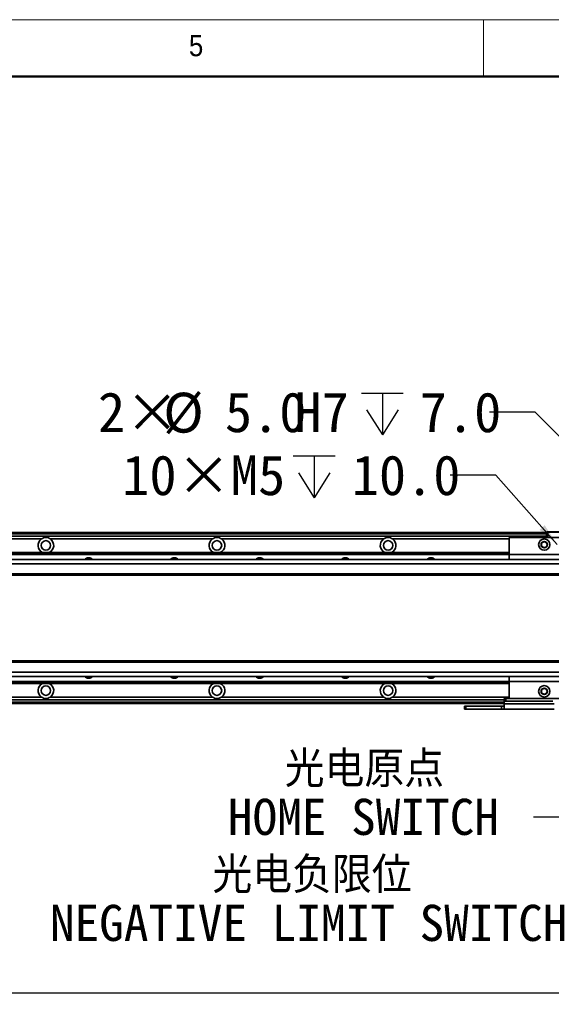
# Model space of a CAD drawing. Header units: millimetres. Extents: x 40 to 3320, y 40 to 2336.
# Tile 9 of 11: x 1755 to 2127, y 1645 to 2336. Entities that reach past the tile are written whole.
import ezdxf

# ---------------------------------------------------------------- set-up
doc = ezdxf.new("R2010")
doc.units = ezdxf.units.MM
doc.header["$LTSCALE"] = 8
doc.layers.add('黑色实线', color=7, linetype='Continuous')
doc.styles.add('SLDTEXTSTYLE1', font='Gothic.ttf', dxfattribs={"width": 0.913})
doc.styles.add('SLDTEXTSTYLE8', font='txt')
doc.styles.add('SLDTEXTSTYLE9', font='txt', dxfattribs={"bigfont": 'bigfont'})
doc.dimstyles.new('SLDDIMSTYLE3', dxfattribs={"dimtxt": 28, "dimasz": 16, "dimexe": 0, "dimexo": 0.0625, "dimgap": 7, "dimtad": 2, "dimdec": 1, "dimrnd": 1e-09, "dimzin": 4, "dimdsep": 46, "dimtxsty": 'SLDTEXTSTYLE8', "dimsah": 1, "dimcen": 0.09, "dimadec": 0, "dimazin": 1, "dimtfac": 1, "dimtdec": 1, "dimtofl": 0, "dimtmove": 0, "dimatfit": 3, "dimfxl": 0, "dimfrac": 2, "dimtolj": 1, "dimtzin": 12, "dimarcsym": 0})
doc.dimstyles.new('SLDDIMSTYLE4', dxfattribs={"dimtxt": 28, "dimasz": 16, "dimexe": 0, "dimexo": 0.0625, "dimgap": 7, "dimtad": 0, "dimtih": 1, "dimtoh": 1, "dimdec": 1, "dimrnd": 1e-09, "dimzin": 4, "dimdsep": 46, "dimtxsty": 'SLDTEXTSTYLE8', "dimsah": 1, "dimcen": 0, "dimadec": 0, "dimazin": 1, "dimtfac": 1, "dimtdec": 1, "dimtofl": 0, "dimtmove": 0, "dimatfit": 3, "dimfxl": 0, "dimfrac": 2, "dimtolj": 1, "dimtzin": 12, "dimarcsym": 0})
doc.dimstyles.new('SLDDIMSTYLE5', dxfattribs={"dimtxt": 28, "dimasz": 16, "dimexe": 0, "dimexo": 0.0625, "dimgap": 7, "dimtad": 0, "dimtih": 1, "dimtoh": 1, "dimdec": 1, "dimrnd": 1e-09, "dimzin": 12, "dimdsep": 46, "dimtxsty": 'SLDTEXTSTYLE8', "dimsah": 1, "dimcen": 0, "dimadec": 0, "dimazin": 3, "dimtfac": 1, "dimtdec": 1, "dimtofl": 0, "dimtmove": 0, "dimatfit": 3, "dimfxl": 0, "dimfrac": 2, "dimtolj": 1, "dimtzin": 12, "dimarcsym": 0})
doc.dimstyles.new('SLDDIMSTYLE6', dxfattribs={"dimtxt": 0.18, "dimasz": 4.8, "dimexe": 0, "dimexo": 0.0625, "dimgap": 0, "dimtad": 0, "dimtih": 1, "dimtoh": 1, "dimdec": 0, "dimrnd": 1e-09, "dimzin": 0, "dimdsep": 46, "dimtxsty": 'Standard', "dimblk1": 'DOT', "dimblk2": 'DOT', "dimsah": 1, "dimcen": 0.09, "dimadec": 0, "dimazin": 0, "dimtfac": 4.8, "dimtdec": 0, "dimtofl": 0, "dimtmove": 0, "dimatfit": 3, "dimldrblk": 'DOT', "dimfxl": 0, "dimfrac": 2, "dimtolj": 1, "dimtzin": 0, "dimarcsym": 0})

# ---------------------------------------------------------------- blocks, each defined once
blk = doc.blocks.new('SW_SYMBOL_HOLE_DEPTH')
at = {"layer": '黑色实线', "color": 0}
for p, q in [((0, 7000), (6400, 7000)), ((3200, 7000), (3200, 600)), ((800, 4440), (3200, 600)), ((5600, 4440), (3200, 600))]:
    blk.add_line(p, q, dxfattribs=at)
blk = doc.blocks.new('_D_10')
at = {"layer": '黑色实线'}
for p, q in [((2116.02, 2060.4), (2084.02, 2060.4)), ((2208.74, 1967.68), (2116.02, 2060.4))]:
    blk.add_line(p, q, dxfattribs=at)
blk.add_solid([(2208.74, 1967.68), (2199.12, 1980.69), (2195.73, 1977.3)], dxfattribs=at)
at = {"layer": '黑色实线', "xscale": 0.004592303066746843, "yscale": 0.004592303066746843, "zscale": 0.004592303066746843}
blk.add_blockref('SW_SYMBOL_HOLE_DEPTH', (1994.27, 2041.74), dxfattribs=at)
at = {"layer": '黑色实线', "char_height": 28, "attachment_point": 1, "style": 'SLDTEXTSTYLE8'}
for s, insert in [('2×', (1809.53, 2074.39)), ('%%c', (1855.34, 2074.11)), ('5.0', (1898.6, 2074.39)), ('H7', (1947.37, 2074.39)), ('7.0', (2035.25, 2074.39))]:
    blk.add_mtext(s, dxfattribs=dict(at, insert=insert))
blk = doc.blocks.new('_D_13')
at = {"layer": '黑色实线'}
for p, q in [((2088.51, 2016.1), (2056.51, 2016.1)), ((2131.61, 1967.48), (2088.51, 2016.1))]:
    blk.add_line(p, q, dxfattribs=at)
blk.add_solid([(2131.61, 1967.48), (2122.8, 1981.05), (2119.2, 1977.86)], dxfattribs=at)
at = {"layer": '黑色实线', "xscale": 0.004592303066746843, "yscale": 0.004592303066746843, "zscale": 0.004592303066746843}
blk.add_blockref('SW_SYMBOL_HOLE_DEPTH', (1946.54, 1997.56), dxfattribs=at)
at = {"layer": '黑色实线', "char_height": 28, "attachment_point": 1, "style": 'SLDTEXTSTYLE8'}
for s, insert in [('10×M5', (1826.57, 2030.2)), ('10.0', (1987.52, 2030.2))]:
    blk.add_mtext(s, dxfattribs=dict(at, insert=insert))
blk = doc.blocks.new('_D_20')
at = {"layer": '黑色实线'}
for p, q in [((363.01, 1779.33), (363.01, 1644.67)), ((2223.01, 1783.18), (2223.01, 1644.67)), ((363.01, 1652.67), (2223.01, 1652.67))]:
    blk.add_line(p, q, dxfattribs=at)
for points in [[(363.01, 1652.67), (379.01, 1650.27), (379.01, 1655.07)], [(2223.01, 1652.67), (2207.01, 1655.07), (2207.01, 1650.27)]]:
    blk.add_solid(points, dxfattribs=at)
at = {"layer": '黑色实线', "insert": (1232.67, 1689.41), "char_height": 28, "attachment_point": 1, "style": 'SLDTEXTSTYLE8'}
blk.add_mtext('1860.0', dxfattribs=at)
blk = doc.blocks.new('SW_NOTE_5')
at = {"layer": '黑色实线', "color": 0, "char_height": 25.4, "attachment_point": 2}
for s, insert, style in [('光电原点', (-118.56, 46.57), 'SLDTEXTSTYLE9'), ('HOME SWITCH', (-119.24, 12.99), 'SLDTEXTSTYLE8')]:
    blk.add_mtext(s, dxfattribs=dict(at, insert=insert, style=style))
blk = doc.blocks.new('_DOT')
at = {"color": 0, "linetype": 'ByBlock', "lineweight": -2}
blk.add_line((-0.5, 0), (-1, 0), dxfattribs=at)
at = {"color": 0, "linetype": 'ByBlock', "const_width": 0.5}
blk.add_lwpolyline([(-0.25, 0, 1), (0.25, 0, 1)], format="xyb", close=True, dxfattribs=at)
blk = doc.blocks.new('SW_NOTE_6')
at = {"layer": '黑色实线', "color": 0, "char_height": 25.4, "attachment_point": 2}
for s, insert, style in [('光电负限位', (-192.84, 46.22), 'SLDTEXTSTYLE9'), ('NEGATIVE LIMIT SWITCH', (-195.2, 12.64), 'SLDTEXTSTYLE8')]:
    blk.add_mtext(s, dxfattribs=dict(at, insert=insert, style=style))

msp = doc.modelspace()

# ---------------------------------------------------------------- linework, layer by layer
at = {"color": 7, "linetype": 'Continuous', "lineweight": 18}
for p, q in [((3320, 2336), (40, 2336)), ((2080, 2296), (2080, 2336)), ((80, 2296), (3280, 2296))]:
    msp.add_line(p, q, dxfattribs=at)
at = {"color": 7, "linetype": 'Continuous', "lineweight": 50}
msp.add_line((3280, 2296), (80, 2296), dxfattribs=at)
at = {"color": 7, "linetype": 'Continuous', "lineweight": 35}
for p, q in [((2124.01, 1975.91), (462.01, 1975.91)), ((462.01, 1975.71), (2124.01, 1975.71)), ((462.01, 1975.51), (2124.01, 1975.51)), ((2124.01, 1975.41), (462.01, 1975.41)), ((2124.01, 1973.41), (462.01, 1973.41)), ((1769.84, 1971.41), (1656.18, 1971.41)), ((1889.84, 1971.41), (1776.18, 1971.41)), ((2009.84, 1971.41), (1896.18, 1971.41)), ((2348.01, 1972.41), (2098.01, 1972.41)), ((2098.01, 1972.41), (2098.01, 1960.41)), ((2124.01, 1976.11), (2124.31, 1976.41)), ((2124.01, 1972.41), (2124.01, 1976.11)), ((2125.01, 1976.11), (2124.01, 1976.11)), ((2124.31, 1976.41), (2125.13, 1976.41)), ((2125.01, 1976.11), (2125.13, 1976.41)), ((2147.01, 1976.11), (2125.01, 1976.11)), ((2125.01, 1976.11), (2125.01, 1972.41)), ((2125.13, 1976.41), (2146.88, 1976.41)), ((2368.51, 1956.91), (217.51, 1956.91)), ((488.01, 1961.91), (2098.01, 1961.91)), ((488.01, 1961.61), (2098.01, 1961.61)), ((488.01, 1960.71), (2098.01, 1960.71)), ((488.01, 1960.42), (2098.01, 1960.42)), ((2348.01, 1960.41), (2098.01, 1960.41)), ((2098.01, 1960.41), (2098.01, 1956.91)), ((2368.51, 1953.91), (217.51, 1953.91)), ((2368.51, 1946.91), (217.51, 1946.91)), ((217.51, 1945.91), (2368.51, 1945.91)), ((2368.51, 1885.91), (217.51, 1885.91)), ((2368.51, 1884.91), (217.51, 1884.91)), ((2368.51, 1877.91), (217.51, 1877.91)), ((2368.51, 1874.91), (217.51, 1874.91)), ((2098.01, 1874.91), (2098.01, 1871.41)), ((488.01, 1871.4), (2098.01, 1871.4)), ((488.01, 1871.11), (2098.01, 1871.11)), ((488.01, 1870.21), (2098.01, 1870.21)), ((488.01, 1869.92), (2098.01, 1869.92)), ((2348.01, 1871.41), (2098.01, 1871.41)), ((2098.01, 1871.41), (2098.01, 1859.41)), ((1769.84, 1860.42), (1656.18, 1860.42)), ((1889.84, 1860.42), (1776.18, 1860.42)), ((2009.84, 1860.42), (1896.18, 1860.42)), ((2094.51, 1858.42), (493.51, 1858.42)), ((2094.51, 1855.91), (493.51, 1855.91)), ((2066.51, 1851.91), (2066.51, 1853.91)), ((2066.51, 1853.91), (2067.51, 1853.91)), ((2067.51, 1853.91), (2067.51, 1851.91)), ((2067.51, 1853.91), (2092.51, 1853.91)), ((2092.51, 1851.91), (2092.51, 1853.91)), ((2092.51, 1853.91), (2094.51, 1853.91)), ((2094.51, 1857.41), (2094.51, 1859.41)), ((2094.51, 1859.41), (2095.51, 1859.41)), ((2095.51, 1857.41), (2094.51, 1857.41)), ((2094.51, 1855.58), (2094.51, 1857.41)), ((2094.51, 1855.58), (2129.51, 1855.58)), ((2094.51, 1851.91), (2094.51, 1855.58)), ((2095.51, 1859.41), (2095.51, 1857.41)), ((2095.51, 1859.41), (2098.01, 1859.41)), ((2095.51, 1857.41), (2128.51, 1857.41)), ((2348.01, 1859.41), (2098.01, 1859.41)), ((2067.51, 1851.91), (2066.51, 1851.91)), ((2067.51, 1851.91), (2092.51, 1851.91)), ((2094.51, 1851.91), (2092.51, 1851.91)), ((2129.51, 1851.91), (2094.51, 1851.91))]:
    msp.add_line(p, q, dxfattribs=at)
at = {"color": 8, "linetype": 'Continuous', "lineweight": 35}
for p, q in [((2124.01, 1974.91), (462.01, 1974.91)), ((2098.01, 1971.41), (2016.18, 1971.41)), ((2098.01, 1860.42), (2016.18, 1860.42)), ((2094.51, 1856.91), (493.51, 1856.91))]:
    msp.add_line(p, q, dxfattribs=at)
at = {"color": 7, "linetype": 'Continuous', "lineweight": 35}
for centre, radius in [((2122.51, 1967.42), 4), ((1773.01, 1966.91), 3.3), ((1893.01, 1966.91), 3.3), ((2013.01, 1966.91), 3.3), ((2122.51, 1967.42), 2.25), ((2122.51, 1967.42), 2), ((1773.01, 1864.91), 3.3), ((1893.01, 1864.91), 3.3), ((2013.01, 1864.91), 3.3), ((2122.51, 1864.41), 4), ((2122.51, 1864.41), 2.25), ((2122.51, 1864.41), 2)]:
    msp.add_circle(centre, radius, dxfattribs=at)
for centre, radius, start, end in [((1773.01, 1966.91), 5.5, 125.18979, 245.50882), ((1773.01, 1966.91), 5.5, 294.49118, 54.81021), ((1893.01, 1966.91), 5.5, 125.18979, 245.50882), ((1893.01, 1966.91), 5.5, 294.49118, 54.81021), ((2013.01, 1966.91), 5.5, 125.18979, 245.50882), ((2013.01, 1966.91), 5.5, 294.49118, 54.81021), ((1803.01, 1954.41), 3.75, 41.91572, 138.08428), ((1863.01, 1954.41), 3.75, 41.91572, 138.08428), ((1923.01, 1954.41), 3.75, 41.91572, 138.08428), ((1983.01, 1954.41), 3.75, 41.91572, 138.08428), ((2043.01, 1954.41), 3.75, 41.91572, 138.08428), ((1803.01, 1877.42), 3.75, 221.91572, 318.08428), ((1863.01, 1877.42), 3.75, 221.91572, 318.08428), ((1923.01, 1877.42), 3.75, 221.91572, 318.08428), ((1983.01, 1877.42), 3.75, 221.91572, 318.08428), ((2043.01, 1877.42), 3.75, 221.91572, 318.08428), ((1773.01, 1864.91), 5.5, 114.49118, 234.81021), ((1773.01, 1864.91), 5.5, 305.18979, 65.50882), ((1893.01, 1864.91), 5.5, 114.49118, 234.81021), ((1893.01, 1864.91), 5.5, 305.18979, 65.50882), ((2013.01, 1864.91), 5.5, 114.49118, 234.81021), ((2013.01, 1864.91), 5.5, 305.18979, 65.50882)]:
    msp.add_arc(centre, radius, start, end, dxfattribs=at)
for points, knots in [([(1776.18, 1971.41), (1775.72, 1971.68), (1774.77, 1972.23), (1773.08, 1972.49), (1771.34, 1972.28), (1770.34, 1971.69), (1769.84, 1971.41)], [0, 0, 0, 0, 0.235694, 0.486481, 0.744851, 1, 1, 1, 1]), ([(1896.18, 1971.41), (1895.72, 1971.68), (1894.77, 1972.23), (1893.08, 1972.49), (1891.34, 1972.28), (1890.34, 1971.69), (1889.84, 1971.41)], [0, 0, 0, 0, 0.235694, 0.486481, 0.744851, 1, 1, 1, 1]), ([(2016.18, 1971.41), (2015.72, 1971.68), (2014.77, 1972.23), (2013.08, 1972.49), (2011.34, 1972.28), (2010.34, 1971.69), (2009.84, 1971.41)], [0, 0, 0, 0, 0.235698, 0.486454, 0.744863, 1, 1, 1, 1]), ([(1769.84, 1860.42), (1770.3, 1860.15), (1771.25, 1859.59), (1772.93, 1859.33), (1774.67, 1859.55), (1775.68, 1860.13), (1776.18, 1860.42)], [0, 0, 0, 0, 0.235694, 0.486464, 0.744851, 1, 1, 1, 1]), ([(1889.84, 1860.42), (1890.3, 1860.15), (1891.25, 1859.59), (1892.93, 1859.33), (1894.67, 1859.55), (1895.68, 1860.13), (1896.18, 1860.42)], [0, 0, 0, 0, 0.235694, 0.486464, 0.744851, 1, 1, 1, 1]), ([(2009.84, 1860.42), (2010.3, 1860.15), (2011.25, 1859.59), (2012.93, 1859.33), (2014.67, 1859.55), (2015.68, 1860.13), (2016.18, 1860.42)], [0, 0, 0, 0, 0.235698, 0.486454, 0.744863, 1, 1, 1, 1])]:
    msp.add_open_spline(points, degree=3, knots=knots, dxfattribs=at)

# ---------------------------------------------------------------- block references
at = {"layer": '黑色实线', "color": 7}
for name, p in [('SW_NOTE_5', (2114.95, 1775.99)), ('SW_NOTE_6', (2152.49, 1701.9))]:
    msp.add_blockref(name, p, dxfattribs=at)

# ---------------------------------------------------------------- texts
at = {"color": 7, "linetype": 'Continuous', "lineweight": 0, "insert": (1873.33, 2325.17), "char_height": 14.82, "attachment_point": 1, "style": 'SLDTEXTSTYLE1'}
msp.add_mtext('5', dxfattribs=at)

# ---------------------------------------------------------------- dimensions: what is measured, and where the dimension line sits
at = {"layer": '黑色实线'}
dim = msp.add_diameter_dim_2p(p1=(2212.27, 1964.14), p2=(2208.74, 1967.68), text='2×<>H7{\\fGDT;x}7.0', dimstyle='SLDDIMSTYLE4', dxfattribs=at)
dim.commit()
dim.dimension.update_dxf_attribs({"geometry": '_D_10', "text_midpoint": (1946.77, 2060.4), "dimtype": 163})
dim = msp.add_diameter_dim_2p(p1=(2134.4, 1964.34), p2=(2131.61, 1967.48), text='10×M5{\\fGDT;x}10.0', dimstyle='SLDDIMSTYLE5', override={"dimpost": '<>'}, dxfattribs=at)
dim.commit()
dim.dimension.update_dxf_attribs({"geometry": '_D_13', "text_midpoint": (1941.54, 2016.1), "dimtype": 163})
dim = msp.add_linear_dim(base=(2223.01, 1652.67), p1=(363.01, 1789.49), p2=(2223.01, 1793.34), dimstyle='SLDDIMSTYLE3', dxfattribs=at)
dim.commit()
dim.dimension.update_dxf_attribs({"geometry": '_D_20', "text_midpoint": (1287.38, 1652.67), "dimtype": 160})

# ---------------------------------------------------------------- leaders
at = {"layer": '黑色实线', "color": 7}
msp.add_leader([(2206.44, 1842.03), (2165.75, 1775.99), (2114.95, 1775.99)], dimstyle='SLDDIMSTYLE6', dxfattribs=at)

doc.saveas('drawing.dxf')
